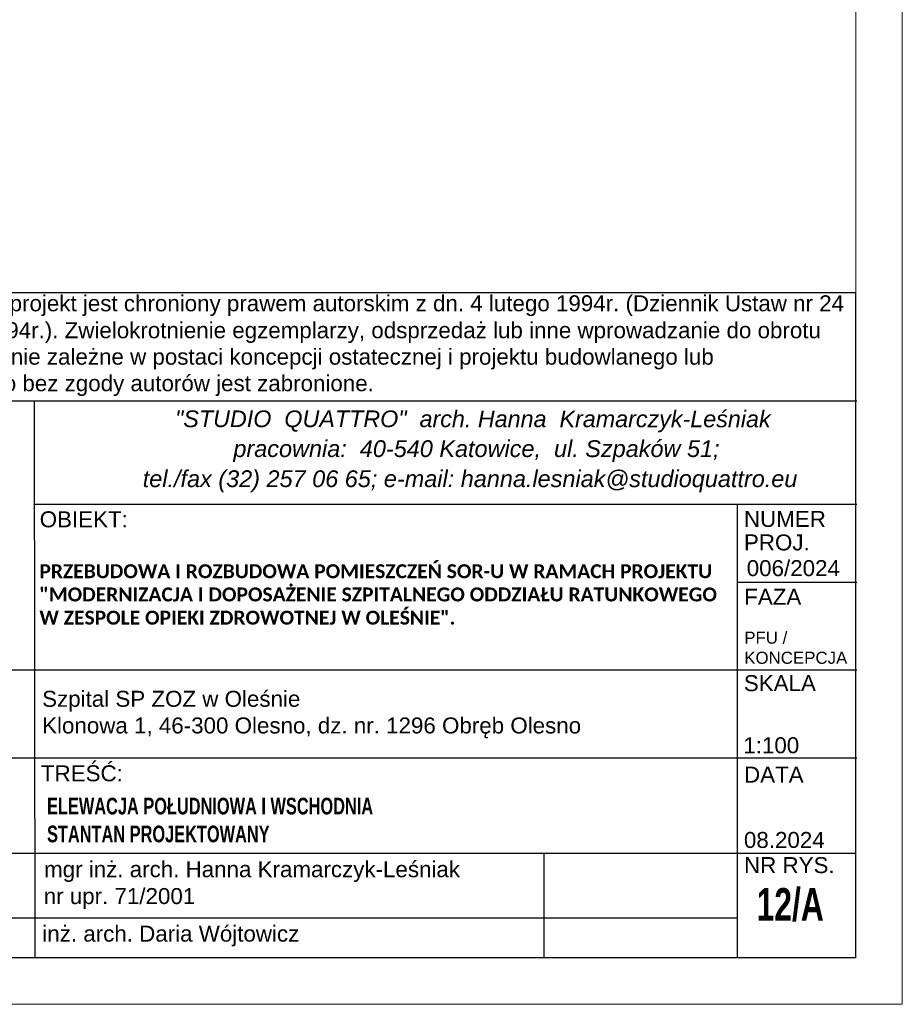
# Model space of a CAD drawing. Header units: millimetres. Extents: x 6173 to 12873, y 4301 to 10241.
# Tile 9 of 11: x 11923 to 12873, y 4301 to 5362. Entities that reach past the tile are written whole.
import ezdxf

# ---------------------------------------------------------------- set-up
doc = ezdxf.new("R2010")
doc.units = ezdxf.units.MM
doc.layers.add('PDF_A-TABELKA', color=7, linetype='Continuous')
doc.layers.add('PDF_Text', color=7, linetype='Continuous')
doc.layers.add('SQ_Opisy', color=7, linetype='Continuous', lineweight=18)
doc.layers.add('SQ_TAB TEKST', color=8, linetype='Continuous', lineweight=0)
doc.styles.add('PDF Arial-BoldMT', font='arial.ttf')
doc.styles.add('PDF ArialMT', font='arial.ttf')
doc.styles.add('PDF ComicSansMS Italic', font='ariali.ttf')
doc.styles.add('ROMANS', font='romans', dxfattribs={"width": 0.7, "height": 10})

# ---------------------------------------------------------------- blocks, each defined once
blk = doc.blocks.new('tabelka')
at = {"layer": 'PDF_A-TABELKA', "lineweight": 25}
for points in [[(26628.5, -28113.8), (26628.5, -27397.3), (25542, -27397.3), (25542, -28113.8)], [(26629.4, -27514.1), (25542.8, -27514.1)], [(25744.9, -28113.8), (25744.4, -27514.1)], [(26629.4, -27625.3), (25744, -27625.3)], [(26501.1, -28113.8), (26501.1, -27624.9)], [(26629.4, -27709.3), (26501.9, -27709.3), (26501.1, -27709.3)], [(26629.4, -27803.9), (25542.8, -27803.9)], [(26629.4, -27898.6), (25542.8, -27898.6)], [(26628.5, -28001.3), (25542, -28001.3)], [(26292.6, -28001.3), (26292.7, -28113.8)], [(26501.1, -28071.2), (25542, -28071.2)], [(26628.5, -28113.8), (25542, -28113.8)]]:
    blk.add_lwpolyline(points, dxfattribs=at)
at = {"layer": 'PDF_Text', "attachment_point": 4}
for s, insert, char_height, style in [('Przedmiotowy projekt jest chroniony prawem autorskim z dn. 4 lutego 1994r. (Dziennik Ustaw nr 24', (25559.8, -27411.3), 17.217, 'PDF ArialMT'), ('z dn. 23.02.1994r.). Zwielokrotnienie egzemplarzy, odsprzedaż lub inne wprowadzanie do obrotu', (25561.5, -27440.3), 17.217, 'PDF ArialMT'), ('oraz opracowanie zależne w postaci koncepcji ostatecznej i projektu budowlanego lub', (25561.1, -27468.8), 17.217, 'PDF ArialMT'), ('wykonawczego bez zgody autorów jest zabronione.', (25561.5, -27497.4), 17.217, 'PDF ArialMT'), ('pracownia:  40-540 Katowice,  ul. Szpaków 51;', (25958.4, -27568), 18.07, 'PDF ComicSansMS Italic'), ('tel./fax (32) 257 06 65; e-mail: hanna.lesniak@studioquattro.eu', (25860.8, -27600.4), 18.07, 'PDF ComicSansMS Italic'), ('OBIEKT:', (25749.9, -27641.5), 17.22, 'PDF ArialMT'), ('NUMER', (26508, -27641.1), 17.22, 'PDF ArialMT'), ('PROJ.', (26508, -27666.4), 17.22, 'PDF ArialMT'), ('006/2024', (26511, -27694.1), 17.22, 'PDF ArialMT'), ('FAZA', (26508.3, -27724.8), 17.22, 'PDF ArialMT'), ('SKALA', (26507.9, -27818), 17.22, 'PDF ArialMT'), ('Szpital SP ZOZ w Oleśnie\\PKlonowa 1, 46-300 Olesno, dz. nr. 1296 Obręb Olesno', (25752.5, -27851.7), 17.217, 'PDF ArialMT'), ('1:100', (26507.3, -27884.9), 17.22, 'PDF ArialMT'), ('TREŚĆ:', (25751.2, -27915.1), 17.22, 'PDF ArialMT'), ('DATA', (26508.1, -27916.4), 17.22, 'PDF ArialMT'), ('08.2024', (26508, -27986.9), 17.22, 'PDF ArialMT'), ('mgr inż. arch. Hanna Kramarczyk-Leśniak', (25754.6, -28020.9), 17.217, 'PDF Arial-BoldMT'), ('NR RYS.', (26508.1, -28014), 17.22, 'PDF ArialMT'), ('nr upr. 71/2001', (25754.2, -28049.8), 17.217, 'PDF Arial-BoldMT'), ('inż. arch. Daria Wójtowicz', (25752.7, -28090.3), 17.217, 'PDF Arial-BoldMT')]:
    blk.add_mtext(s, dxfattribs=dict(at, insert=insert, char_height=char_height, style=style))
at = {"layer": 'PDF_Text', "insert": (25895.6, -27535.8), "char_height": 17.965, "attachment_point": 4, "rotation": 359.9857, "style": 'PDF ComicSansMS Italic'}
blk.add_mtext('"STUDIO  QUATTRO"  arch. Hanna  Kramarczyk-Leśniak', dxfattribs=at)
at = {"layer": 'PDF_Text', "attachment_point": 4}
for s, insert, char_height, width, style in [('\\pxb0.25,a0.25;{\\fCalibri|b1|i0|c238|p34;PRZEBUDOWA I ROZBUDOWA POMIESZCZEŃ SOR-U W RAMACH PROJEKTU^J"MODERNIZACJA I DOPOSAŻENIE SZPITALNEGO ODDZIAŁU RATUNKOWEGO W ZESPOLE OPIEKI ZDROWOTNEJ W OLEŚNIE".}', (25749.6, -27722.4), 15, 740.637, 'PDF Arial-BoldMT'), ('PFU /\\PKONCEPCJA', (26508.3, -27779.8), 13, 64.548, 'PDF ArialMT')]:
    blk.add_mtext(s, dxfattribs=dict(at, insert=insert, char_height=char_height, width=width, style=style))

msp = doc.modelspace()

# ---------------------------------------------------------------- linework, layer by layer
at = {"layer": 'SQ_Opisy', "color": 7}
for p, q in [((12873.1, 10241.1), (12873.1, 4301.1)), ((12823.1, 10191.1), (12823.1, 4351.1)), ((12823.1, 4351.1), (12823.1, 5216)), ((12823.1, 4351.1), (12823.1, 5216)), ((12823.1, 4351.1), (6423.1, 4351.1)), ((12873.1, 4301.1), (6173.1, 4301.1))]:
    msp.add_line(p, q, dxfattribs=at)

# ---------------------------------------------------------------- block references
at = {"layer": 'SQ_TAB TEKST', "lineweight": 35}
msp.add_blockref('tabelka', (-13805.4, 32464.9), dxfattribs=at)

# ---------------------------------------------------------------- texts
at = {"layer": 'SQ_TAB TEKST', "color": 7, "attachment_point": 1, "style": 'ROMANS'}
for s, insert, char_height, width in [('{\\fArial|b1|i0|c238|p34;^IELEWACJA POŁUDNIOWA I WSCHODNIA\\P^ISTANTAN PROJEKTOWANY}', (11880.4, 4523.6), 18, 840.621), ('{\\fArial|b1|i0|c238|p34;12/A}', (12716.3, 4426.3), 35, 675.758)]:
    msp.add_mtext(s, dxfattribs=dict(at, insert=insert, char_height=char_height, width=width))

doc.saveas('drawing.dxf')
